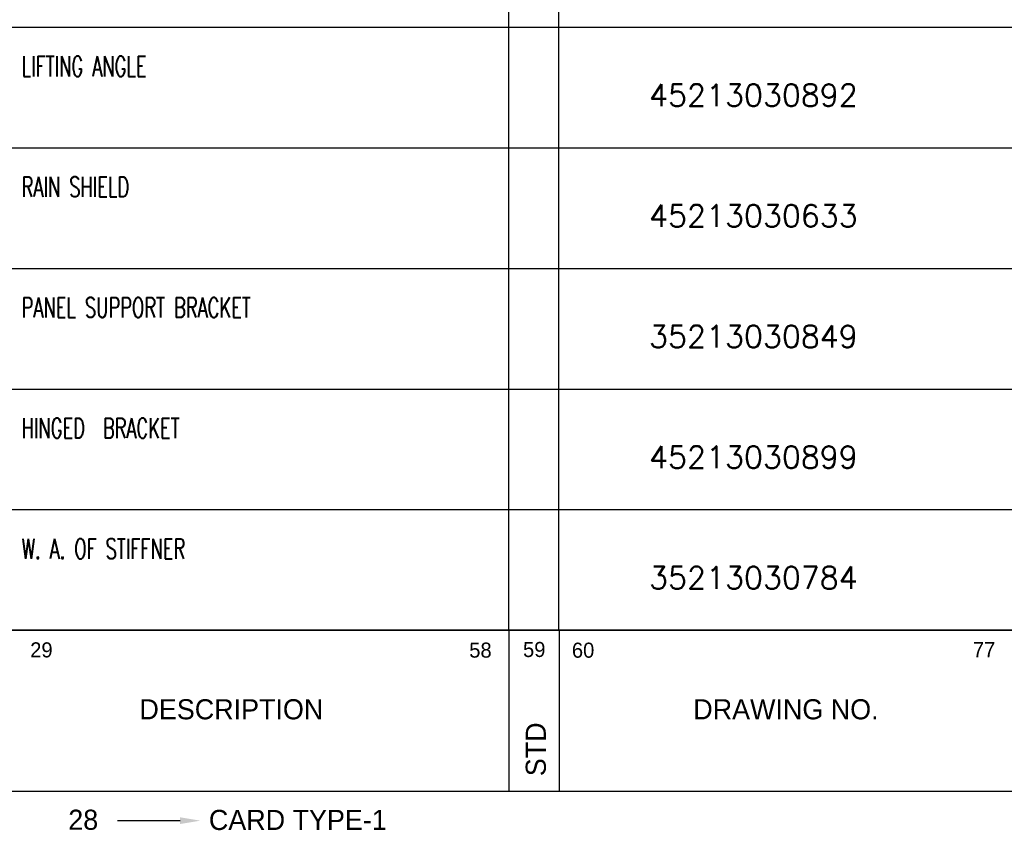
# Model space of a CAD drawing. Extents: x -3982 to 223, y 1410 to 4380.
# Tile 6 of 9: x -830 to -340, y 1890 to 2293. Entities that reach past the tile are written whole.
import ezdxf
from ezdxf.enums import TextEntityAlignment as Align

# ---------------------------------------------------------------- set-up
doc = ezdxf.new("R2010")
doc.units = 0
doc.header["$MEASUREMENT"] = 0
doc.layers.get('0').update_dxf_attribs({"linetype": 'CONTINUOUS'})
doc.styles.add('ROMANS', font='romans')

# ---------------------------------------------------------------- blocks, each defined once
blk = doc.blocks.new('A1')
at = {"color": 5}
for p, q in [((821, 116), (579, 116)), ((679, 116), (679, 100)), ((684, 116), (684, 100)), ((579, 100), (821, 100)), ((646.319, 97.056), (640.087, 97.056))]:
    blk.add_line(p, q, dxfattribs=at)
blk.add_solid([(646.319, 97.39), (646.319, 96.723), (648.319, 97.056)], dxfattribs=at)
for s, height, p in [('29', 1.5, (631.411, 113.298)), ('58', 1.5, (675.062, 113.276)), ('59', 1.5, (680.409, 113.337)), ('60', 1.5, (685.268, 113.268)), ('77', 1.5, (725.129, 113.316)), ('DESCRIPTION', 2, (642.275, 107.138)), ('DRAWING NO.', 2, (697.338, 107.138)), ('28', 2, (635.198, 96.148)), ('CARD TYPE-1', 2, (649.179, 96.13))]:
    blk.add_text(s, height=height, dxfattribs=at).set_placement(p)
blk.add_text('STD', height=2, rotation=90, dxfattribs=at).set_placement((682.68, 101.481))
at = {"color": 7, "style": 'ROMANS'}
for tag, p, height, rotation, width in [('DRG_NO', (70.983, 574.889), 3.5, 180, 1.5), ('SHTNO', (8.611, 117.915), 2.8, 90, 0.8), ('REV_NO', (8.632, 108.629), 2.8, 90, 0.8), ('DRG_NO', (8.711, 80.282), 2.8, 90, 0.8)]:
    blk.add_attdef(tag, p, '', height=height, rotation=rotation, dxfattribs=dict(at, width=width))
for tag, p, height in [('PRODUCT', (716.227, 84.232), 4), ('DRN_SIGN', (771.895, 69.277), 1), ('CHD_SIGN', (771.964, 63.156), 1), ('APP_SIGN', (772.817, 56.202), 1), ('TITLE1', (671.738, 29.774), 3.5), ('TITLE2', (671.738, 23.558), 3.5)]:
    blk.add_attdef(tag, p, '', height=height, dxfattribs=at)
for tag, height, p in [('DRN_BY', 2, (760.205, 70.762)), ('DRN_DATE', 1.8, (800.065, 70.272)), ('CHD_BY', 2, (760.205, 64.754)), ('CHD_DATE', 1.8, (799.968, 64.756)), ('APP_BY', 2, (760.205, 58.746)), ('NOVAR', 2.5, (815.812, 58.17)), ('APP_DATE', 1.8, (799.968, 58.256)), ('SCALE', 2.5, (722.759, 43.842)), ('REFTOASSY', 2.5, (769.433, 43.226)), ('ITNO', 2.5, (800.094, 43.226)), ('NOIT', 2.5, (815.889, 42.764)), ('REV_NO', 3.5, (816.226, 30.901)), ('NOSHT', 2.5, (817.852, 23.005)), ('SHTNO', 2.5, (777.173, 22.827))]:
    blk.add_attdef(tag, text='', height=height, dxfattribs=at).set_placement(p, align=Align.MIDDLE)
at = {"color": 7, "style": 'ROMANS', "width": 0.8}
blk.add_attdef('WEIGHT', text='', height=2.3, dxfattribs=at).set_placement((741.207, 43.588), align=Align.MIDDLE)
at = {"color": 7, "style": 'ROMANS', "width": 1.5}
blk.add_attdef('DRG_NO', (751.631, 29.407), '', height=3.5, dxfattribs=at)
blk = doc.blocks.new('var3_btemplate')
at = {"color": 3}
for p, q in [((-278, 12), (0, 12)), ((-142, 0), (-142, 12)), ((-137.036, 0), (-137.036, 12)), ((-278, 0), (0, 0))]:
    blk.add_line(p, q, dxfattribs=at)
at = {"style": 'ROMANS', "width": 0.9, "flags": 4}
for tag, p in [('UT_O_QTY', (-37.049, 0.189)), ('ZONE', (-1.145, -0.086)), ('A/C', (-42.213, 1.837)), ('GS', (-6, 2.999))]:
    blk.add_attdef(tag, p, '', height=2.2, rotation=90, dxfattribs=at)
at = {"style": 'ROMANS', "width": 0.65, "flags": 4}
blk.add_attdef('ITEM_DESC', (-190.445, 7.109), '', height=2, dxfattribs=at)
at = {"style": 'ROMANS', "flags": 4}
for tag, p in [('ITEM_NO', (-91.78, 7.249)), ('MAT_CODE', (-79.247, 7.428)), ('IT_NO', (-203.147, 4.405)), ('QTY', (-34.274, 2.227)), ('IT_VAR', (-90.957, 1.167)), ('MAT_SPEC', (-79.125, 1.328))]:
    blk.add_attdef(tag, p, '', height=2.2, dxfattribs=at)
at = {"style": 'ROMANS'}
blk.add_attdef('WEIGHT', text='', height=2.2, dxfattribs=at).set_placement((-34.53, 6.62), align=Align.BOTTOM_LEFT)
at = {"style": 'ROMANS', "flags": 4}
for tag, p in [('VAR_2', (-272.206, 4.326)), ('VAR_1', (-260.084, 4.326)), ('VAR_0', (-247.961, 4.326)), ('DR_NO', (-117.683, 4.127))]:
    blk.add_attdef(tag, text='', height=2.2, dxfattribs=at).set_placement(p, align=Align.CENTER)
for tag, width, p in [('REMARKS', 0.75, (-242, 3.944)), ('ITEM_SIZE', 0.65, (-190.553, 1.11))]:
    blk.add_attdef(tag, text='', height=2, dxfattribs=dict(at, width=width)).set_placement(p, align=Align.BOTTOM_LEFT)
at = {"style": 'ROMANS'}
blk.add_attdef('IT_V', (-211.429, 4.436), '', height=2.2, dxfattribs=at)
at = {"style": 'ROMANS', "flags": 4}
blk.add_attdef('STD_NO', text='', height=2.2, dxfattribs=at).set_placement((-141.137, 5.585), align=Align.MIDDLE_LEFT)

msp = doc.modelspace()

# ---------------------------------------------------------------- block references
at = {"xscale": 5, "yscale": 5, "zscale": 5}
msp.add_blockref('A1', (-3981.77, 1409.56), dxfattribs=at)
at = {"xscale": 5, "yscale": 5}
msp.add_blockref('var3_btemplate', (123.23, 2289.56), dxfattribs=at)
ref = msp.add_blockref('var3_btemplate', (123.23, 2229.56), dxfattribs=dict(xscale=5, yscale=5))
ref.add_attrib('ITEM_DESC', 'LIFTING ANGLE', (-828.99, 2265.11), dxfattribs={"height": 10, "style": 'ROMANS', "width": 0.65})
ref.add_attrib('DR_NO', '45213030892', dxfattribs={"height": 11, "style": 'ROMANS'}).set_placement((-465.18, 2250.2), align=Align.CENTER)
ref = msp.add_blockref('var3_btemplate', (123.23, 2169.56), dxfattribs=dict(xscale=5, yscale=5))
ref.add_attrib('ITEM_DESC', 'RAIN SHIELD', (-828.99, 2205.11), dxfattribs={"height": 10, "style": 'ROMANS', "width": 0.65})
ref.add_attrib('DR_NO', '45213030633', dxfattribs={"height": 11, "style": 'ROMANS'}).set_placement((-465.18, 2190.2), align=Align.CENTER)
ref = msp.add_blockref('var3_btemplate', (123.23, 2109.56), dxfattribs=dict(xscale=5, yscale=5))
ref.add_attrib('ITEM_DESC', 'PANEL SUPPORT BRACKET', (-828.99, 2145.11), dxfattribs={"height": 10, "style": 'ROMANS', "width": 0.65})
ref.add_attrib('DR_NO', '35213030849', dxfattribs={"height": 11, "style": 'ROMANS'}).set_placement((-465.18, 2130.2), align=Align.CENTER)
ref = msp.add_blockref('var3_btemplate', (123.23, 2049.56), dxfattribs=dict(xscale=5, yscale=5))
ref.add_attrib('ITEM_DESC', 'HINGED  BRACKET', (-828.99, 2085.11), dxfattribs={"height": 10, "style": 'ROMANS', "width": 0.65})
ref.add_attrib('DR_NO', '45213030899', dxfattribs={"height": 11, "style": 'ROMANS'}).set_placement((-465.18, 2070.2), align=Align.CENTER)
ref = msp.add_blockref('var3_btemplate', (123.23, 1989.56), dxfattribs=dict(xscale=5, yscale=5))
ref.add_attrib('ITEM_DESC', 'W. A. OF STIFFNER', (-828.99, 2025.11), dxfattribs={"height": 10, "style": 'ROMANS', "width": 0.65})
ref.add_attrib('DR_NO', '35213030784', dxfattribs={"height": 11, "style": 'ROMANS'}).set_placement((-465.18, 2010.2), align=Align.CENTER)

doc.saveas('drawing.dxf')
